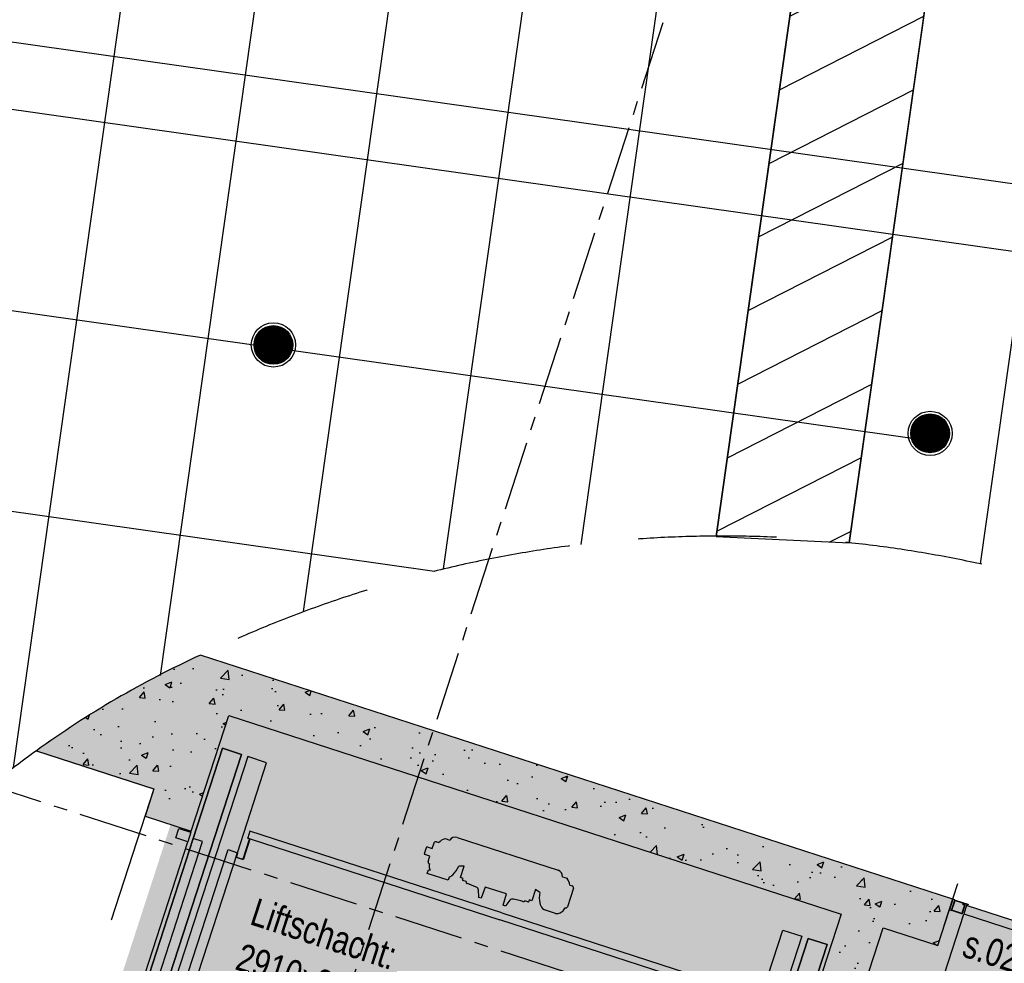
# Model space of a CAD drawing. Header units: millimetres. Extents: x -4106 to 114694, y -37499 to 54647.
# Tile 40 of 109: x 71817 to 76269, y -7248 to -2981. Entities that reach past the tile are written whole.
import ezdxf

# ---------------------------------------------------------------- set-up
doc = ezdxf.new("R2010")
doc.units = ezdxf.units.MM
doc.header["$LTSCALE"] = 50
for name, pattern in [('B0301', [25, 12.5, -6.25, 0, -6.25]), ('XREF_05-werkset$0$B0403', [37.5, 25, -12.5]), ('XREF_STRAMIEN$0$B0201', [50, 31.25, -6.25, 6.25, -6.25])]:
    doc.linetypes.add(name, pattern=pattern)
for name, color, linetype in [('FOK_ BRANDSLANGHASPELS', 2, 'Continuous'), ('FOK_07_STRAMIEN', 13, 'B0301'), ('FOK_22_BINNENWANDEN', 2, 'Continuous'), ('FOK_28_CONSTRUCTIES', 4, 'Continuous'), ('XREF_05-werkset$0$AA28E---_TPGBETON', 242, 'Continuous'), ('XREF_05-werkset$0$AB24----_TRAPPEN', 7, 'Continuous'), ('XREF_05-werkset$0$AC31XI--_HOUT', 1, 'Continuous'), ('XREF_05-werkset$0$AI32XH2-_STAAL', 242, 'Continuous'), ('XREF_05-werkset$0$AI32XI--_HOUT', 242, 'Continuous'), ('XREF_05-werkset$0$AL$8A---_ABT-HULP', 241, 'Continuous'), ('XREF_05-werkset$0$AL21K---_ISOLATIE', 1, 'Continuous'), ('XREF_05-werkset$0$AL281L4-_STREEPG-BOV', 242, 'XREF_05-werkset$0$B0403'), ('XREF_05-werkset$0$AL28E---_TPGBETON', 4, 'Continuous'), ('XREF_05-werkset$0$AL661---_LIFTEN', 1, 'Continuous'), ('XREF_05-werkset$0$AT$1A---_ALGEMEEN', 7, 'Continuous'), ('XREF_05_PLAFOND$0$AA45----_PLAFONDAFW', 1, 'Continuous'), ('XREF_05_PLAFOND$0$AI45----_PLAFONDAFW', 2, 'Continuous'), ('XREF_05_Sprinkler installatie$0$WL524---', 4, 'Continuous'), ('XREF_05_Sprinkler installatie$0$WL531---', 3, 'Continuous'), ('XREF_05_Sprinkler installatie$0$WL6516--', 4, 'Continuous'), ('XREF_STRAMIEN$0$AL$7A---_STRAMIEN', 1, 'XREF_STRAMIEN$0$B0201')]:
    doc.layers.add(name, color=color, linetype=linetype)
doc.styles.add('XREF_05-werkset$0$02_50', font='ABTPR.SHX', dxfattribs={"width": 0.8, "height": 125})
doc.styles.add('XREF_05_Sprinkler installatie$0$Standard', font='txt')

# ---------------------------------------------------------------- blocks, each defined once
blk = doc.blocks.new('XREF_05-werkset$0$V-H-00-005_B09145W02')
at = {"layer": 'XREF_05-werkset$0$AL661---_LIFTEN'}
for p, q in [((-603.8, 700.6), (-689.4, 728.4)), ((-899.6, 323.5), (-885.7, 366.3)), ((-885.7, 366.3), (-831.5, 348.7)), ((-845.4, 305.9), (-899.6, 323.5)), ((-831.5, 348.7), (-845.4, 305.9)), ((-779.2, 307.6), (-821.5, 321.3)), ((-564.8, 354.1), (-574.8, 323.2)), ((574.7, -15.7), (-564.8, 354.1)), ((-564.4, 319.8), (564.7, -46.6)), ((316.5, 318.4), (317.6, 320)), ((317.6, 320), (338.2, 313.3)), ((372, 325.1), (828.2, 177.1)), ((-1270.8, -1004.8), (-845.4, 305.9)), ((-979, -307.8), (-779.2, 307.6)), ((-979, -307.8), (-779.2, 307.6)), ((-863.7, -345.3), (-664, 270.1)), ((-664, 270.1), (-621.7, 256.4)), ((223.7, 252), (232.9, 280.3)), ((236.7, 282.3), (259, 275)), ((259, 275), (267.3, 300.4)), ((267.3, 300.4), (267.3, 300.4)), ((279, 305.4), (289.4, 302)), ((248, 241), (225.6, 248.3)), ((240.2, 217), (248, 241)), ((236.9, 162.9), (242.3, 179.6)), ((242.3, 179.6), (249.6, 177.2)), ((246.5, 184.6), (246.5, 184.6)), ((246.8, 206.2), (246.8, 206.2)), ((403.1, 194.8), (379.1, 195.3)), ((386.7, 144.2), (403.1, 194.8)), ((331.5, 132.2), (236.9, 162.9)), ((336.1, 146.2), (331.5, 132.2)), ((398.5, 140.3), (386.7, 144.2)), ((396.3, 133.7), (398.5, 140.3)), ((848.6, 147.7), (869.2, 141)), ((869.2, 141), (869.2, 139)), ((412.2, 125.4), (398.3, 129.9)), ((426.3, 114), (417.7, 116.8)), ((458.1, 101), (426.3, 114)), ((498.4, 101.1), (480.4, 50.7)), ((594.4, 69.9), (498.4, 101.1)), ((726.5, 89.9), (710, 39.2)), ((746.2, 76.1), (726.5, 89.9)), ((898.5, 95.6), (871.4, 12.2)), ((881.5, 109.9), (891.9, 106.5)), ((469.8, 57.2), (468.6, 87)), ((469, 54.4), (469.8, 57.2)), ((480.4, 50.7), (469, 54.4)), ((579.3, 18.6), (594.4, 69.9)), ((660.3, 38), (626.9, 46.2)), ((590.7, 14.9), (579.3, 18.6)), ((591.7, 17.7), (590.7, 14.9)), ((610.2, 41.1), (591.7, 17.7)), ((668.8, 35.3), (660.3, 38)), ((692.3, 34.5), (678.3, 39)), ((698.2, 43.1), (696.1, 36.4)), ((710, 39.2), (698.2, 43.1)), ((574.7, -15.7), (1723.7, -388.6)), ((816.9, -18), (767.2, -1.8)), ((1703.2, -416.1), (564.7, -46.6)), ((1958.7, -131), (2044.3, -158.8))]:
    blk.add_line(p, q, dxfattribs=at)
for points in [[(-689.4, 728.4), (-821.5, 321.3), (-1021.2, -294.1), (-1236.7, -958.1)], [(-1021.2, -294.1), (-821.5, 321.3), (-689.4, 728.4), (-603.8, 700.6), (-928.8, -301), (-1151, -985.8)], [(-1190.3, -1106.6), (-1161.9, -1019.1), (-1155.7, -1000.2), (-928.8, -301), (-603.8, 700.6)], [(-821.4, -359), (-621.7, 256.4), (-489.6, 663.5), (-575.2, 691.3), (-900.3, -310.3), (-1100, -925.7)], [(1372.2, -1938.2), (1400.6, -1850.7), (1406.7, -1831.8), (1633.6, -1132.6), (1958.7, -131)], [(1512.7, -1116.5), (1712.4, -501.1), (1844.5, -94), (1930.2, -121.8), (1605.1, -1123.3), (1405.4, -1738.7)], [(1712.5, -1181.3), (1912.2, -565.9), (2044.3, -158.8), (1958.7, -131), (1633.6, -1132.6), (1411.4, -1817.4)], [(2044.3, -158.8), (1912.2, -565.9), (1712.5, -1181.3), (1497, -1845.2)]]:
    blk.add_lwpolyline(points, dxfattribs=at)
blk.add_lwpolyline([(-622.3, 254.5), (-620.9, 254.1), (-626.1, 238, 0.414214), (-625.1, 236), (-597.7, 227.1, 0.414214), (-595.7, 228.1), (-566.7, 317.3, 0.414214), (-567.8, 319.4), (-575.3, 321.8), (-574.8, 323.2), (-567.2, 320.8, -0.414214), (-565.3, 317), (-594.3, 227.7, -0.414214), (-598.2, 225.7), (-625.6, 234.6, -0.414214), (-627.6, 238.5)], format="xyb", close=True, dxfattribs=at)
for centre, radius, start, end in [((328.8, 267.4), 52.5, 103.5925, 138.666), ((362.9, 297.1), 29.5, 72.02, 146.6354), ((235.7, 279.4), 3, 72.02, 162.02), ((276, 296.2), 9.69, 72.02, 154.2338), ((226.6, 251.1), 3, 162.02, 252.02), ((249.8, 215.4), 9.69, 170.43, 251.981), ((291.2, 194.9), 45.8, 165.7395, 192.9426), ((298.8, 202.2), 55.1, 198.6376, 207.0358), ((265.8, 245.1), 123.8, 314.2451, 336.254), ((314.8, 197), 55.1, 292.7042, 312.6522), ((399.2, 132.8), 3, 162.02, 252.02), ((819.1, 149), 29.5, 357.4046, 72.02), ((829.2, 105), 52.5, 5.374, 40.4475), ((420.2, 124.4), 8, 172.8269, 252.02), ((451.6, 85.2), 17, 6.0022, 67.7687), ((888.9, 97.3), 9.69, 349.8062, 72.02), ((622.9, 29.7), 17, 76.2713, 138.0378), ((867.2, 50), 123.8, 167.786, 189.7949), ((671.3, 42.9), 8, 252.02, 331.2131), ((693.2, 37.3), 3, 252.02, 342.02), ((799.3, 39.8), 55.1, 191.3878, 220.4567), ((776.1, 24.4), 27.7, 227.3335, 251.1098), ((817.1, 24.2), 45.8, 311.0974, 338.3682), ((862.7, 16.5), 9.69, 251.981, 333.61), ((825, 8.5), 27.7, 252.9302, 276.7065), ((815.3, 34.6), 55.1, 283.5833, 305.4024)]:
    blk.add_arc(centre, radius, start, end, dxfattribs=at)
at = {"layer": 'XREF_05-werkset$0$AT$1A---_ALGEMEEN', "color": 7, "style": 'XREF_05-werkset$0$02_50', "width": 0.8}
for s, p in [('Liftschacht:', (-571, -65.8)), ('2910x2050', (-637.2, -269.6))]:
    blk.add_text(s, height=125, rotation=342.02, dxfattribs=at).set_placement(p)
blk = doc.blocks.new('XREF_05-werkset$0$V-H-31X001_B09145W02')
at = {"layer": 'XREF_05-werkset$0$AC31XI--_HOUT'}
blk.add_lwpolyline([(1067, 1.5, -0.413794), (53, -1011), (53, 1.5)], format="xyb", dxfattribs=at)
at = {"layer": 'XREF_05-werkset$0$AI32XH2-_STAAL'}
for points in [[(-15, 0), (-5, 0), (-5, 50), (-15, 50)], [(1135, 0), (1125, 0), (1125, 50), (1135, 50)]]:
    blk.add_lwpolyline(points, close=True, dxfattribs=at)
at = {"layer": 'XREF_05-werkset$0$AI32XH2-_STAAL', "color": 1}
for points in [[(-3.5, 50), (56.5, 50, -0.414214), (58, 48.5), (58, 48.5, -0.414214), (56.5, 47), (37, 47, 0.414214), (35, 45), (35, 45, 0.414214), (37, 43), (43.5, 43, -0.414214), (45, 41.5), (45, 7, 0.668179), (45, 7), (45, 7), (45, 1.5, -0.414214), (43.5, 0), (-3.5, 0, -0.414214), (-5, 1.5), (-5, 48.5, -0.414214)], [(56.5, 48.5), (56.5, 48.4), (36.9, 48.4, 0.414214), (33.5, 45), (33.5, 45, 0.414214), (37, 41.5), (43.5, 41.5), (43.5, 8.5), (43.5, 8.5, -0.672776), (43.5, 8.5), (43.5, 1.5), (-3.5, 1.5), (-3.5, 48.5)], [(1123.5, 50), (1063.5, 50, 0.414214), (1062, 48.5), (1062, 48.5, 0.414214), (1063.5, 47), (1083, 47, -0.414214), (1085, 45), (1085, 45, -0.414214), (1083, 43), (1076.5, 43, 0.414214), (1075, 41.5), (1075, 7, -0.668179), (1075, 7), (1075, 7), (1075, 1.5, 0.414214), (1076.5, 0), (1123.5, 0, 0.414214), (1125, 1.5), (1125, 48.5, 0.414214)], [(1063.5, 48.5), (1063.5, 48.4), (1083.1, 48.4, -0.414214), (1086.5, 45), (1086.5, 45, -0.414214), (1083, 41.5), (1076.5, 41.5), (1076.5, 8.5), (1076.5, 8.5, 0.672776), (1076.5, 8.5), (1076.5, 1.5), (1123.5, 1.5), (1123.5, 48.5)]]:
    blk.add_lwpolyline(points, format="xyb", close=True, dxfattribs=at)
at = {"layer": 'XREF_05-werkset$0$AI32XI--_HOUT', "color": 2}
blk.add_lwpolyline([(53, 3), (1067, 3), (1067, 43), (53, 43)], close=True, dxfattribs=at)
at = {"layer": 'XREF_05-werkset$0$AL$8A---_ABT-HULP'}
for points in [[(-15, -75), (-15, 125)], [(1135, -75), (1135, 125)], [(35, 1.5), (35, 1.5)]]:
    blk.add_lwpolyline(points, dxfattribs=at)
at = {"layer": 'XREF_05-werkset$0$AB24----_TRAPPEN', "color": 7, "style": 'XREF_05-werkset$0$02_50', "width": 0.8}
blk.add_attdef('MERK', (97.7, -182.3), '', height=125, dxfattribs=at)
blk = doc.blocks.new('XREF_05-werkset')
at = {"layer": 'XREF_05-werkset$0$AA28E---_TPGBETON'}
h = blk.add_hatch(color=254, dxfattribs=at)
edge = h.paths.add_edge_path()
edge.add_line((72592.8, -6650.8), (72762.6, -6127.6))
edge.add_line((72762.6, -6127.6), (75530.5, -7025.9))
edge.add_line((75530.5, -7025.9), (75360.7, -7549))
edge.add_line((75360.7, -7549), (75550.9, -7610.8))
edge.add_line((75550.9, -7610.8), (75720.7, -7087.6))
edge.add_line((75720.7, -7087.6), (75968, -7167.9))
edge.add_line((75968, -7167.9), (76035.9, -6958.6))
edge.add_line((76035.9, -6958.6), (72633.7, -5854.5))
edge.add_arc((74475.2, -9865.1), 4413.2, 114.6629, 125.8224)
edge.add_line((71892.3, -6286.7), (72423.7, -6459.2))
edge.add_line((72423.7, -6459.2), (72383.6, -6582.9))
edge.add_line((72383.6, -6582.9), (72592.8, -6650.8))
h = blk.add_hatch(dxfattribs=at)
h.set_pattern_fill('AR-CONC', color=1, scale=44, style=0)
h.set_pattern_definition([(50, (5320, -100473.05), (315.5945, -27.61094), [33, -363]), (355, (5320, -100473.05), (-61.0506, 330.9645), [26.4, -290.4]), (100.4514, (5346.3, -100475.35), (254.5441, 303.3534), [28.0457, -308.5025]), (46.1842, (5320, -100385.05), (469.586, -72.8284), [49.5, -544.5]), (96.6356, (5359.14, -100391.1), (411.2516, 428.6119), [42.0685, -462.7537]), (351.1842, (5320, -100385.05), (411.2513, 428.6122), [39.6, -435.6]), (21, (5364, -100407.05), (262.6391, -177.1523), [33, -363]), (326, (5364, -100407.05), (107.05875, 319.066), [26.4, -290.4]), (71.4514, (5385.9, -100421.8), (369.69796, 141.9134), [28.0457, -308.5025]), (37.5, (5320.01, -100473.05), (5.35034, 146.4733), [0, -286.88, 0, -294.8, 0, -291.5]), (7.5, (5320.01, -100473.05), (115.7506, 173.54115), [0, -168.08, 0, -280.28, 0, -111.1]), (327.5, (5221.89, -100473.05), (234.88187, -9.92414), [0, -110, 0, -343.2, 0, -455.4]), (317.5, (5177.9, -100473.05), (256.6019, 44.0462), [0, -143, 0, -227.92, 0, -323.4])])
edge = h.paths.add_edge_path()
edge.add_line((72592.8, -6650.8), (72762.6, -6127.6))
edge.add_line((72762.6, -6127.6), (75530.5, -7025.9))
edge.add_line((75530.5, -7025.9), (75360.7, -7549))
edge.add_line((75360.7, -7549), (75550.9, -7610.8))
edge.add_line((75550.9, -7610.8), (75720.7, -7087.6))
edge.add_line((75720.7, -7087.6), (75968, -7167.9))
edge.add_line((75968, -7167.9), (76035.9, -6958.6))
edge.add_line((76035.9, -6958.6), (72633.7, -5854.5))
edge.add_arc((74475.2, -9865.1), 4413.2, 114.6629, 125.8224)
edge.add_line((71892.3, -6286.7), (72423.7, -6459.2))
edge.add_line((72423.7, -6459.2), (72383.6, -6582.9))
edge.add_line((72383.6, -6582.9), (72592.8, -6650.8))
at = {"layer": 'XREF_05-werkset$0$AL21K---_ISOLATIE', "linetype": 'XREF_05-werkset$0$B0403', "ltscale": 0.5}
blk.add_line((72423.7, -6459.2), (71997.8, -7771.8), dxfattribs=at)
at = {"layer": 'XREF_05-werkset$0$AL281L4-_STREEPG-BOV', "ltscale": 0.5}
for centre, radius, start, end in [((74999.1, -10766.9), 5450, 28.3533, 115.6867), ((75513.9, -11282.3), 6170.2, 125.94101, 143.07084)]:
    blk.add_arc(centre, radius, start, end, dxfattribs=at)
at = {"layer": 'XREF_05-werkset$0$AL28E---_TPGBETON'}
blk.add_lwpolyline([(72592.8, -6650.8), (72762.6, -6127.6), (75530.5, -7025.9), (75360.7, -7549), (75550.9, -7610.8), (75720.7, -7087.6), (75968, -7167.9), (76035.9, -6958.6), (72633.7, -5854.5, 0.048731), (71892.3, -6286.7), (72423.7, -6459.2), (72383.6, -6582.9)], format="xyb", close=True, dxfattribs=at)
blk.add_blockref('XREF_05-werkset$0$V-H-00-005_B09145W02', (73422.8, -7004.2))
at = {"rotation": 342.0199995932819}
blk.add_blockref('XREF_05-werkset$0$V-H-31X001_B09145W02', (76034.8, -7010.8), dxfattribs=at).add_auto_attribs({'MERK': 's.02c'})
blk = doc.blocks.new('XREF_STRAMIEN')
at = {"layer": 'XREF_STRAMIEN$0$AL$7A---_STRAMIEN', "ltscale": 0.2}
blk.add_line((4081.1, 15497), (99881.1, -15593.3), dxfattribs=at)
blk.add_lwpolyline([(89850.6, 43612.9), (66631.7, -27932.3)], dxfattribs=at)
blk = doc.blocks.new('XREF_05_PLAFOND')
at = {"layer": 'XREF_05_PLAFOND$0$AA45----_PLAFONDAFW'}
h = blk.add_hatch(dxfattribs=at)
h.set_pattern_fill('ANSI31', color=256, scale=2200, angle=342.02, style=0)
h.set_pattern_definition([(27.02, (0, 0), (-124.9329, 244.9832), [])])
h.paths.add_polyline_path([(74966.2, -5317.1), (75568, -5346.9), (81436.5, 36094.7), (80830.5, 36094.7)])
at = {"layer": 'XREF_05_PLAFOND$0$AI45----_PLAFONDAFW'}
h = blk.add_hatch(dxfattribs=at)
h.set_pattern_fill('_USER,_O', color=256, scale=600, angle=90, pattern_type=0)
h.set_pattern_definition([(81.94, (95233.5, 35104.6), (-594.073, 84.126), [])])
edge = h.paths.add_edge_path(flags=16)
edge.add_arc((41622.2, 26897.4), 5449.9, 0, 360)
h.paths.add_polyline_path([(49933.5, 30177.3), (51533.5, 30177.3), (51533.5, 27777.3), (49933.5, 27777.3)], flags=16)
edge = h.paths.add_edge_path(flags=16)
edge.add_arc((86127.3, 26613.5), 3800, 0, 360)
edge = h.paths.add_edge_path(flags=16)
edge.add_arc((74998.8, -10766.8), 5449.8, 0, 360)
edge = h.paths.add_edge_path()
edge.add_line((31231.4, 21828.4), (22996.8, 22270))
edge.add_line((22996.8, 22270), (24807, 36094.7))
edge.add_line((24807, 36094.7), (95373.9, 36094.7))
edge.add_line((95373.9, 36094.7), (86392.8, -27327.7))
edge.add_line((86392.8, -27327.7), (68973.9, -21674.7))
edge.add_line((68973.9, -21674.7), (69214.5, 10715.9))
edge.add_arc((59884.7, 10785.2), 9330, 359.57452, 446.61078)
edge.add_line((60436.3, 20098.9), (31231.4, 21828.4))
h = blk.add_hatch(dxfattribs=at)
h.set_pattern_fill('_USER,_O', color=256, scale=1800, pattern_type=0)
h.set_pattern_definition([(351.94, (95233.5, 35104.6), (252.378, 1782.22), [])])
edge = h.paths.add_edge_path(flags=16)
edge.add_arc((74998.8, -10766.8), 5449.8, 0, 360)
edge = h.paths.add_edge_path(flags=16)
edge.add_arc((41622.2, 26897.4), 5449.9, 0, 360)
h.paths.add_polyline_path([(49933.5, 30177.3), (51533.5, 30177.3), (51533.5, 27777.3), (49933.5, 27777.3)], flags=16)
edge = h.paths.add_edge_path(flags=16)
edge.add_arc((86127.3, 26613.5), 3800, 0, 360)
edge = h.paths.add_edge_path()
edge.add_line((31231.4, 21828.4), (22996.8, 22270))
edge.add_line((22996.8, 22270), (24807, 36094.7))
edge.add_line((24807, 36094.7), (95373.9, 36094.7))
edge.add_line((95373.9, 36094.7), (86392.8, -27327.7))
edge.add_line((86392.8, -27327.7), (68973.9, -21674.7))
edge.add_line((68973.9, -21674.7), (69214.5, 10715.9))
edge.add_arc((59884.7, 10785.2), 9330, 359.57452, 446.61078)
edge.add_line((60436.3, 20098.9), (31231.4, 21828.4))
at = {"layer": 'XREF_05_PLAFOND$0$AA45----_PLAFONDAFW'}
blk.add_lwpolyline([(74966.2, -5317.1), (75568, -5346.9), (81436.5, 36094.7), (80830.5, 36094.7)], close=True, dxfattribs=at)
blk = doc.blocks.new('XREF_05_Sprinkler installatie$0$SP-KOP02')
at = {"color": 0, "linetype": 'Continuous'}
for p, q in [((-0.875, -0.023), (0.023, 0.875)), ((-0.847, -0.219), (0.219, 0.847)), ((-0.843, 0.233), (-0.233, 0.843)), ((-0.786, -0.383), (0.383, 0.786)), ((-0.702, -0.523), (0.523, 0.702)), ((-0.595, -0.641), (0.641, 0.595)), ((-0.469, -0.739), (0.739, 0.469)), ((-0.32, -0.815), (0.815, 0.32)), ((-0.144, -0.863), (0.863, 0.144)), ((0.072, -0.872), (0.872, -0.072)), ((0.381, -0.788), (0.788, -0.381))]:
    blk.add_line(p, q, dxfattribs=at)
at = {"color": 0, "linetype": 'Continuous', "const_width": 0.875}
blk.add_lwpolyline([(-0.438, 0, 1), (0.438, 0, 1)], format="xyb", close=True, dxfattribs=at)
at = {"color": 0, "linetype": 'Continuous'}
for radius in [1, 0.875]:
    blk.add_circle((0, 0), radius, dxfattribs=at)
at = {"color": 0, "linetype": 'Continuous', "style": 'XREF_05_Sprinkler installatie$0$Standard', "flags": 1}
for tag, p in [('SP_MATCODE', (2, 2)), ('SP_TEMP', (2, -3)), ('SP_DOORL', (2, -5)), ('SP_KFACT', (2, -7)), ('SP_SPRHK', (2, -9)), ('SP_KLEP', (2, -11))]:
    blk.add_attdef(tag, p, '', height=1, dxfattribs=at)
blk = doc.blocks.new('XREF_05_Sprinkler installatie')
at = {"layer": 'XREF_05_Sprinkler installatie$0$WL524---'}
blk.add_line((64698.9, -3293.3), (75959.4, -4887.9), dxfattribs=at)
at = {"layer": 'XREF_05_Sprinkler installatie$0$WL531---'}
blk.add_line((66933.4, -2394.8), (86404.5, -5152), dxfattribs=at)
at = {"layer": 'XREF_05_Sprinkler installatie$0$WL6516--', "xscale": 99.9999999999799, "yscale": 100, "zscale": 100, "rotation": 7.589429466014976}
for p in [(72964.1, -4451.6), (75933.4, -4851.3)]:
    blk.add_blockref('XREF_05_Sprinkler installatie$0$SP-KOP02', p, dxfattribs=at)
blk = doc.blocks.new('A$C4D8164B4')
at = {"layer": 'FOK_ BRANDSLANGHASPELS', "color": 2}
blk.add_circle((20000, 20000), 20000, dxfattribs=at)

msp = doc.modelspace()

# ---------------------------------------------------------------- hatches: boundary and pattern name
at = {"layer": 'FOK_28_CONSTRUCTIES'}
h = msp.add_hatch(color=254, dxfattribs=at)
edge = h.paths.add_edge_path()
edge.add_line((71891.9, -6291.5), (72538, -6501.2))
edge.add_line((72538, -6501.2), (72034.8, -8051.6))
edge.add_line((72034.8, -8051.6), (70579.4, -7579.3))
edge.add_arc((74995.6, -10767.6), 5446.8, 144.1726, 263.9205)
edge.add_arc((75004.3, -10769.6), 5445.6, 263.8277, 388.345)
edge.add_line((79797, -8184.2), (72633.8, -5859.5))
edge.add_arc((74995.6, -10767.6), 5446.8, 115.6972, 124.7377)

# ---------------------------------------------------------------- block references
for name in ['XREF_05_PLAFOND', 'XREF_05_Sprinkler installatie']:
    msp.add_blockref(name, (0, 0))
at = {"layer": 'FOK_ BRANDSLANGHASPELS'}
for p in [(63286.4, -17476.2), (58068.5, -37498.6)]:
    msp.add_blockref('A$C4D8164B4', p, dxfattribs=at)
at = {"layer": 'FOK_07_STRAMIEN'}
msp.add_blockref('XREF_STRAMIEN', (0, 0), dxfattribs=at)
at = {"layer": 'FOK_22_BINNENWANDEN'}
msp.add_blockref('XREF_05-werkset', (0, 0), dxfattribs=at)

doc.saveas('drawing.dxf')
